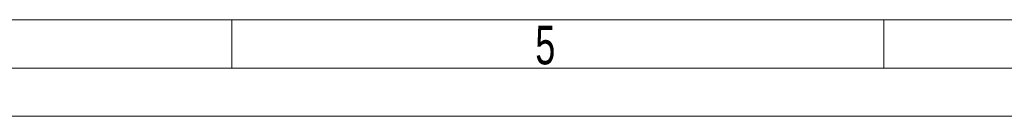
# Model space of a CAD drawing. Header units: millimetres. Extents: x 36 to 589, y 6 to 414.
# Tile 14 of 62: x 290 to 393, y 6 to 16. Entities that reach past the tile are written whole.
import ezdxf

# ---------------------------------------------------------------- set-up
doc = ezdxf.new("R2010")
doc.units = ezdxf.units.MM
doc.styles.add('SLDTEXTSTYLE0', font='TXT', dxfattribs={"width": 0.7})

msp = doc.modelspace()

# ---------------------------------------------------------------- linework, layer by layer
at = {"color": 1, "linetype": 'Continuous', "lineweight": 0}
for p, q in [((393.7247305, 15.4991316), (46.5, 15.5)), ((312.5, 15.5), (312.5, 10.5)), ((380.25, 15.5), (380.25, 10.5)), ((583.5, 10.5), (41.5, 10.5))]:
    msp.add_line(p, q, dxfattribs=at)
at = {"color": 7, "linetype": 'Continuous', "lineweight": 15}
msp.add_line((588.5, 5.5), (36.5, 5.5), dxfattribs=at)

# ---------------------------------------------------------------- texts
at = {"color": 1, "linetype": 'Continuous', "lineweight": 0, "insert": (344.0234894, 14.8792312), "char_height": 4, "attachment_point": 1, "style": 'SLDTEXTSTYLE0'}
msp.add_mtext('5', dxfattribs=at)

doc.saveas('drawing.dxf')
